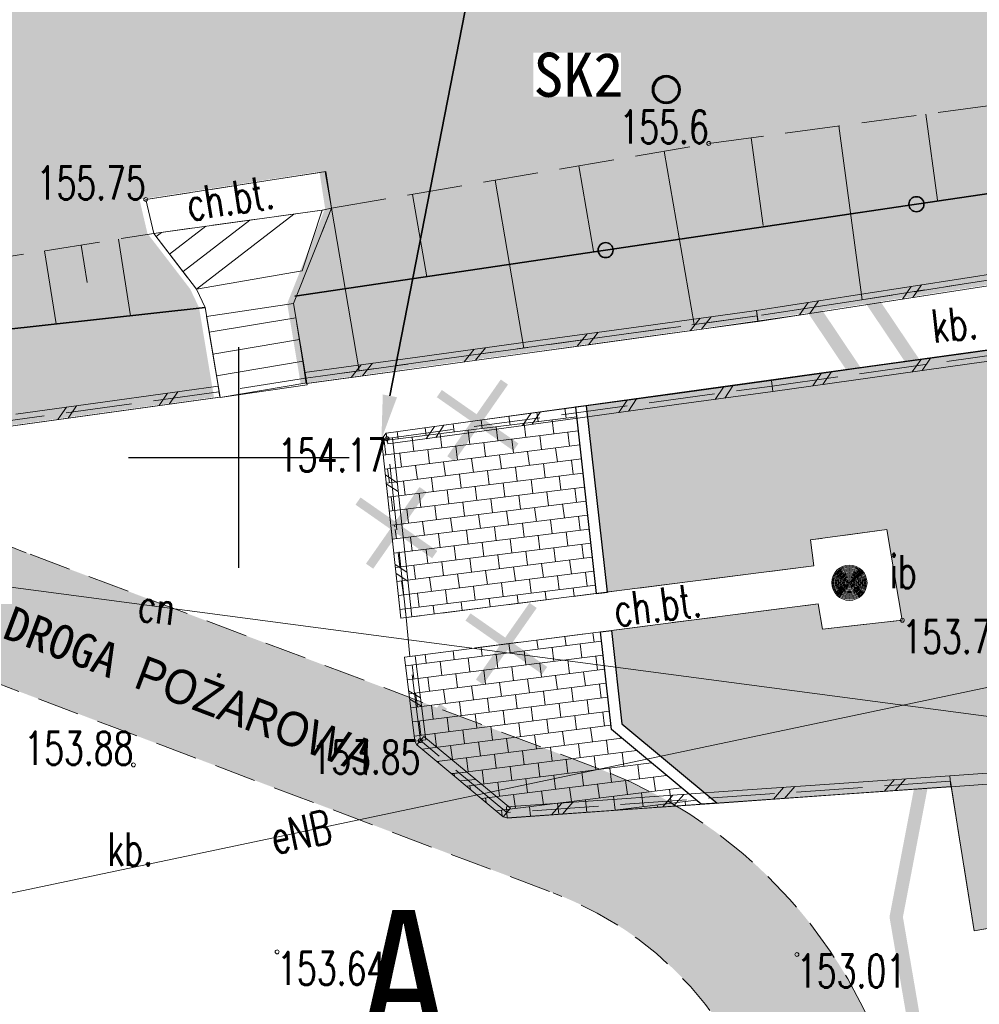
# Model space of a CAD drawing. Header units: feet. Extents: x 7493042 to 7493387, y 5986509 to 5986725.
# Tile 7 of 73: x 7493195 to 7493217, y 5986588 to 5986610. Entities that reach past the tile are written whole.
import ezdxf
from ezdxf import colors
from ezdxf.entities.mleader import LeaderData, LeaderLine
from ezdxf.enums import TextEntityAlignment as Align
from ezdxf.math import Vec2, Vec3

# ---------------------------------------------------------------- set-up
doc = ezdxf.new("R2010")
doc.units = ezdxf.units.FT
doc.header["$MEASUREMENT"] = 0
for name, pattern in [('1', [0]), ('1_1', [0]), ('1_OTKC', [1.5, 1, -0.5]), ('1_OTKS', [0]), ('1_OTKSG', [0]), ('1_OTKU', [2, 1.5, -0.5]), ('1_OTRK', [1.75, 1.25, -0.5]), ('1_OTRKG', [1.75, 1.25, -0.5]), ('3', [1, 0.5, -0.5]), ('3_SUCP', [0]), ('3_SUEP_A', [0]), ('HIDDEN2', [4.7625, 3.175, -1.5875])]:
    doc.linetypes.add(name, pattern=pattern)
doc.layers.get('0').update_dxf_attribs({"color": 250, "linetype": 'CONTINUOUS', "lineweight": 100})
for name, color, linetype, lineweight in [('_k_droga', 3, 'CONTINUOUS', 30), ('_k_kanalizacja', 34, 'CONTINUOUS', 40), ('_k_kreskowanie', 250, 'CONTINUOUS', 5), ('_k_opis', 1, 'CONTINUOUS', 13), ('_k_widok', 7, 'CONTINUOUS', 18), ('_k_wymiar', 7, 'CONTINUOUS', 13), ('_k_zarys', 7, 'HIDDEN2', 20), ('_k_ściany', 7, 'CONTINUOUS', 35), ('IS_sanitarka', 32, '1', 35), ('OTD_E_T_7', 7, 'CONTINUOUS', 0), ('OTD_L_12', 7, 'CONTINUOUS', 18), ('OTD_T_4', 7, 'CONTINUOUS', 18), ('OTK_E_T_1', 7, 'CONTINUOUS', 0), ('OTK_E_T_3', 7, 'CONTINUOUS', 0), ('OTK_L_2', 7, '1_OTKC', 18), ('OTK_L_4', 7, '1_OTKU', 18), ('OTK_L_6', 7, '1_OTKS', 18), ('OTO_L_0', 7, 'CONTINUOUS', 35), ('OTR_L_1', 7, '1_OTRK', 18), ('OTR_T_0', 7, 'CONTINUOUS', 18), ('OTR_T_1', 7, 'CONTINUOUS', 18), ('SIATKA_L_0', 7, '1', 25), ('SUEP_E_T_0', 1, 'CONTINUOUS', 0), ('SUEP_L_0', 1, '3_SUEP_A', 18), ('WODA PROJ.', 150, 'CONTINUOUS', 30)]:
    doc.layers.add(name, color=color, linetype=linetype, lineweight=lineweight)
doc.layers.add('_k_niewidoczna', color=72, linetype='CONTINUOUS', lineweight=9, plot=False)
doc.layers.add('SUCP_E_T_0', color=7, linetype='CONTINUOUS', lineweight=18, true_color=0xd200d2)
doc.layers.add('SUCP_L_0', color=7, linetype='3_SUCP', lineweight=18, true_color=0xd200d2)
doc.styles.add('GENERATED_STYLE_1', font='MS Gothic.ttf')
doc.styles.add('GENERATED_STYLE_2', font='MS Gothic.ttf')
doc.styles.get("Standard").update_dxf_attribs({"font": 'Simplex.SHX', "width": 0.75})

# ---------------------------------------------------------------- blocks, each defined once
blk = doc.blocks.new('2_OTDI')
at = {"linetype": 'Continuous'}
for radius in [0.4, 0.375, 0.35, 0.325, 0.3, 0.275, 0.25, 0.225, 0.2, 0.175, 0.15, 0.125, 0.1, 0.075, 0.05, 0.025, 0.005]:
    blk.add_circle((0, 0), radius, dxfattribs=at)
blk = doc.blocks.new('2_OTRN')
at = {"linetype": 'Continuous'}
blk.add_circle((0, 0), 0.045, dxfattribs=at)
blk = doc.blocks.new('2_OTRS')
at = {"linetype": 'Continuous'}
blk.add_circle((0, 0), 0.045, dxfattribs=at)
blk = doc.blocks.new('pzt_el')
at = {"layer": '_k_widok', "color": 1, "linetype": '3', "ltscale": 2, "const_width": 0.3}
blk.add_lwpolyline([(-5.491, -0.504), (-5.13, -4.985), (-4.332, -26.116), (9.972, -47.4), (16.15, -56.587), (14.192, -66.832), (14.956, -71.301)], dxfattribs=at)
blk = doc.blocks.new('pzt_sanit')
at = {"layer": '_k_kanalizacja', "lineweight": 30, "const_width": 0.3}
for points in [[(3.143, -26.436), (17.303, -47.504)], [(17.637, -48.002), (31.116, -68.1)]]:
    blk.add_lwpolyline(points, dxfattribs=at)
at = {"layer": '_k_kanalizacja', "lineweight": 60}
blk.add_circle((17.47, -47.753), 0.3, dxfattribs=at)
at = {"layer": 'IS_sanitarka', "color": 34, "lineweight": 0, "insert": (14.458, -47.934), "char_height": 1, "width": 1.98222, "attachment_point": 7, "style": 'GENERATED_STYLE_1', "bg_fill": 3, "box_fill_scale": 1, "bg_fill_color": 256, "bg_fill_transparency": 0}
blk.add_mtext('{\\f@MS Gothic|b0|i0|c238|p49;SK2\\P}', dxfattribs=at)
blk = doc.blocks.new('dz_89')
at = {"layer": '_k_droga', "transparency": 33554457}
h = blk.add_hatch(color=1, dxfattribs=at)
h.dxf.hatch_style = 1
edge = h.paths.add_edge_path()
edge.add_line((45.037, -52.748), (39.55, -55.361))
edge.add_line((39.55, -55.361), (40.92, -58.031))
edge.add_line((40.92, -58.031), (46.488, -55.38))
edge.add_arc((40.698, -46.027), 11, 301.7599, 427.211)
edge.add_line((44.959, -35.886), (32.139, -30.503))
edge.add_arc((35.237, -23.127), 8, 223.0905, 247.2214, ccw=False)
edge.add_line((29.395, -28.592), (28.096, -27.204))
edge.add_line((28.096, -27.204), (26.988, -26.019))
edge.add_arc((32.1, -21.237), 7, 199.6794, 223.0905, ccw=False)
edge.add_line((25.508, -23.594), (21.96, -24.016))
edge.add_arc((32.101, -19.755), 11, 202.7918, 223.0905)
edge.add_line((24.068, -27.27), (27.204, -30.642))
edge.add_arc((35.246, -23.114), 11.015, 223.1068, 246.7087)
edge.add_line((30.89, -33.232), (37.387, -35.96))
edge.add_line((37.387, -35.96), (43.795, -38.651))
edge.add_arc((40.698, -46.027), 8, -57.151, 67.2214, ccw=False)
at = {"layer": '_k_kreskowanie', "ltscale": 0.01, "transparency": 33554559}
h = blk.add_hatch(dxfattribs=at)
h.set_pattern_fill('AR-B816', color=256, scale=0.04)
edge = h.paths.add_edge_path()
edge.add_line((25.62, -5.244), (25.634, 5.479))
edge.add_arc((32.884, 5.47), 7.25, 90, 179.926, ccw=False)
edge.add_line((32.884, 12.72), (37.393, 12.72))
edge.add_line((37.393, 12.72), (37.393, 17.22))
edge.add_line((37.393, 17.22), (27.071, 17.22))
edge.add_arc((27.071, 24.47), 7.25, 220.8203, 270, ccw=False)
edge.add_line((21.585, 19.731), (19.582, 22.048))
edge.add_arc((24.501, 26.297), 6.5, 180.0009, 220.8204, ccw=False)
edge.add_line((18.001, 26.297), (18.001, 37.625))
edge.add_line((18.001, 37.625), (13.001, 37.625))
edge.add_line((13.001, 37.625), (13.001, 26.297))
edge.add_arc((24.502, 26.297), 11.5, 180.0006, 220.8202)
edge.add_line((15.799, 18.78), (19.06, 15.005))
edge.add_arc((14.141, 10.756), 6.5, -0.0737, 40.8197, ccw=False)
edge.add_line((20.641, 10.747), (20.601, -19.74))
edge.add_line((20.601, -19.74), (20.44, -24.096))
edge.add_line((20.44, -24.096), (27.266, -23.285))
edge.add_line((27.266, -23.285), (25.6, -21.229))
edge.add_line((25.6, -21.229), (25.62, -5.244))
at = {"layer": '_k_kreskowanie'}
h = blk.add_hatch(dxfattribs=at)
h.set_pattern_fill('AR-B816', color=256, scale=0.04, angle=5)
h.paths.add_polyline_path([(44.715, -27.657), (40.4, -28.092), (40.287, -28.225), (40.424, -30.153), (40.55, -30.248), (40.441, -30.393), (40.576, -32.298), (45.028, -31.903)])
h.paths.add_polyline_path([(45.092, -32.777), (40.624, -33.183), (40.705, -34.1), (44.957, -35.885, -0.044032), (46.667, -36.788), (47.228, -36.769), (45.256, -35.001)])
h.paths.add_polyline_path([(44.957, -35.885), (41.416, -34.398), (40.83, -35.175), (40.834, -35.183), (42.732, -36.884), (42.82, -36.916), (44.069, -36.874), (44.073, -36.869), (44.079, -36.874), (46.667, -36.788, 0.044032)])
h.paths.add_polyline_path([(41.416, -34.398), (40.705, -34.1), (40.793, -35.101), (40.83, -35.175)], flags=17)
at = {"layer": '_k_widok', "true_color": 0x727430, "transparency": 33554483}
h = blk.add_hatch(color=67, dxfattribs=at)
h.dxf.hatch_style = 1
edge = h.paths.add_edge_path()
edge.add_line((12.709, 26.381), (7.709, 26.381))
edge.add_line((7.709, 26.381), (7.709, 37.781))
edge.add_line((7.709, 37.781), (6.37, 37.781))
edge.add_line((6.37, 37.781), (5.616, 14.495))
edge.add_line((5.616, 14.495), (18.804, 14.912))
edge.add_line((18.804, 14.912), (15.543, 18.687))
edge.add_arc((24.359, 26.303), 11.65, 180.0006, 220.8202, ccw=False)
edge.add_line((12.709, 26.303), (12.709, 26.381))
h.paths.add_polyline_path([(40.369, 42.128), (6.46, 40.548), (6.37, 37.781), (20.179, 37.781), (20.179, 39.051), (40.389, 39.051)])
h.paths.add_polyline_path([(40.389, 27.151), (32.289, 27.151), (32.289, 24.751), (31.129, 24.751), (31.129, 22.415), (31.249, 22.415), (31.249, 18.795), (31.129, 18.795), (31.129, 17.375), (37.401, 17.375)], flags=16)
edge = h.paths.add_edge_path()
edge.add_line((28.969, 24.751), (18.202, 24.751))
edge.add_arc((24.359, 26.303), 6.35, 194.1472, 220.8203)
edge.add_line((19.554, 22.152), (19.677, 22.009))
edge.add_line((19.677, 22.009), (22.761, 18.727))
edge.add_arc((26.929, 24.475), 7.1, 234.0549, 270)
edge.add_line((26.929, 17.375), (28.969, 17.375))
edge.add_line((28.969, 17.375), (28.969, 18.795))
edge.add_line((28.969, 18.795), (28.849, 18.795))
edge.add_line((28.849, 18.795), (28.849, 22.415))
edge.add_line((28.849, 22.415), (28.969, 22.415))
edge.add_line((28.969, 22.415), (28.969, 24.751))
edge = h.paths.add_edge_path()
edge.add_arc((13.998, 10.761), 6.35, 359.926, 400.8197)
edge.add_line((18.804, 14.912), (5.61, 14.495))
edge.add_line((5.61, 14.495), (5.006, -5.566))
edge.add_line((5.006, -5.566), (4.942, -30.191))
edge.add_line((4.942, -30.191), (-10.953, -30.011))
edge.add_line((-10.953, -30.011), (-7.98, -62.864))
edge.add_line((-7.98, -62.864), (26.627, -58.205))
edge.add_line((26.627, -58.205), (32.591, -54.964))
edge.add_line((32.591, -54.964), (40.396, -43.595))
edge.add_line((40.396, -43.595), (36.092, -43.967))
edge.add_line((36.092, -43.967), (27.134, -44.825))
edge.add_line((27.134, -44.825), (21.407, -45.456))
edge.add_line((21.407, -45.456), (21.762, -48.257))
edge.add_line((21.762, -48.257), (13.384, -49.23))
edge.add_line((13.384, -49.23), (13.211, -47.695))
edge.add_line((13.211, -47.695), (7.145, -48.465))
edge.add_line((7.145, -48.465), (4.159, -45.613))
edge.add_line((4.159, -45.613), (3.796, -42.437))
edge.add_line((3.796, -42.437), (5.607, -40.023))
edge.add_line((5.607, -40.023), (4.509, -31.21))
edge.add_line((4.509, -31.21), (7.406, -30.84))
edge.add_line((7.406, -30.84), (7.354, -25.591))
edge.add_line((7.354, -25.591), (13.524, -24.896))
edge.add_line((13.524, -24.896), (20.147, -24.109))
edge.add_line((20.147, -24.109), (20.309, -19.732))
edge.add_line((20.309, -19.732), (20.348, 10.753))
edge = h.paths.add_edge_path(flags=16)
edge.add_line((13.019, -13.439), (8.44, -13.339))
edge.add_line((8.44, -13.339), (8.266, -8.384))
edge.add_line((8.266, -8.384), (6.892, -8.398))
edge.add_line((6.892, -8.398), (6.955, 13.775))
edge.add_line((6.955, 13.775), (18.002, 13.775))
edge.add_line((18.002, 13.775), (17.98, -3.657))
edge.add_line((17.98, -3.657), (18.836, -3.658))
edge.add_line((18.836, -3.658), (18.835, -5.039))
edge.add_line((18.835, -5.039), (17.978, -5.038))
edge.add_line((17.978, -5.038), (17.974, -8.28))
edge.add_line((17.974, -8.28), (19.777, -8.507))
edge.add_line((19.777, -8.507), (19.728, -11.447))
edge.add_line((19.728, -11.447), (18.066, -11.465))
edge.add_line((18.066, -11.465), (18.025, -13.375))
edge.add_line((18.025, -13.375), (18.318, -13.481))
edge.add_line((18.318, -13.481), (18.314, -14.581))
edge.add_line((18.314, -14.581), (20.316, -14.583))
edge.add_line((20.316, -14.583), (20.313, -16.583))
edge.add_line((20.313, -16.583), (18.311, -16.581))
edge.add_line((18.311, -16.581), (18.302, -17.48))
edge.add_line((18.302, -17.48), (14.302, -17.464))
edge.add_line((14.302, -17.464), (14.318, -13.464))
edge.add_line((14.318, -13.464), (13.019, -13.439))
edge = h.paths.add_edge_path()
edge.add_line((70.705, -22.957), (71.447, -22.857))
edge.add_line((71.447, -22.857), (69.849, 11.458))
edge.add_line((69.849, 11.458), (26.862, 9.456))
edge.add_arc((32.742, 5.475), 7.1, 145.8996, 179.926)
edge.add_line((25.642, 5.484), (25.628, -5.239))
edge.add_line((25.628, -5.239), (25.607, -21.17))
edge.add_line((25.607, -21.17), (27.3, -23.259))
edge.add_line((27.3, -23.259), (27.123, -23.279))
edge.add_line((27.123, -23.279), (27.717, -26.056))
edge.add_line((27.717, -26.056), (29.537, -27.826))
edge.add_line((29.537, -27.826), (29.603, -27.828))
edge.add_line((29.603, -27.828), (36.526, -27.133))
edge.add_line((36.526, -27.133), (36.263, -25.09))
edge.add_line((36.263, -25.09), (36.078, -24.663))
edge.add_line((36.078, -24.663), (35.156, -23.368))
edge.add_line((35.156, -23.368), (35.004, -22.591))
edge.add_line((35.004, -22.591), (39.106, -22.112))
edge.add_line((39.106, -22.112), (39.204, -22.948))
edge.add_line((39.204, -22.948), (38.265, -25.074))
edge.add_line((38.265, -25.074), (38.502, -26.896))
edge.add_line((38.502, -26.896), (39.514, -26.795))
edge.add_line((39.514, -26.795), (41.058, -26.64))
edge.add_line((41.058, -26.64), (43.632, -26.383))
edge.add_line((43.632, -26.383), (44.919, -26.255))
edge.add_line((44.919, -26.255), (47.492, -25.997))
edge.add_line((47.492, -25.997), (49.958, -25.731))
edge.add_line((49.958, -25.731), (52.312, -25.456))
edge.add_line((52.312, -25.456), (58.197, -24.769))
edge.add_line((58.197, -24.769), (59.374, -24.632))
edge.add_line((59.374, -24.632), (60.551, -24.494))
edge.add_line((60.551, -24.494), (60.21, -21.286))
edge.add_line((60.21, -21.286), (62.11, -21.056))
edge.add_line((62.11, -21.056), (62.426, -24.13))
edge.add_line((62.426, -24.13), (64.212, -25.367))
edge.add_line((64.212, -25.367), (70.909, -24.475))
edge.add_line((70.909, -24.475), (70.705, -22.957))
h.paths.add_polyline_path([(43.909, 33.171), (43.409, 33.171)], flags=17)
h.paths.add_polyline_path([(51.809, 33.171), (52.309, 33.171), (52.258, 33.171)], flags=17)
h.paths.add_polyline_path([(51.609, 31.971), (51.109, 31.971)], flags=17)
h.paths.add_polyline_path([(50.409, 31.971), (50.909, 31.971)], flags=17)
h.paths.add_polyline_path([(49.709, 31.971), (50.209, 31.971)], flags=17)
h.paths.add_polyline_path([(49.509, 33.171), (49.009, 34.888)], flags=17)
h.paths.add_polyline_path([(48.309, 31.971), (48.809, 31.971)], flags=17)
h.paths.add_polyline_path([(48.109, 31.971), (47.609, 31.971)], flags=17)
h.paths.add_polyline_path([(47.409, 31.971), (46.909, 31.971)], flags=17)
h.paths.add_polyline_path([(46.209, 33.171), (46.709, 33.171)], flags=17)
h.paths.add_polyline_path([(46.009, 31.971), (45.509, 31.971)], flags=17)
h.paths.add_polyline_path([(45.309, 31.971), (44.809, 31.971)], flags=17)
h.paths.add_polyline_path([(44.609, 31.971), (44.109, 31.971)], flags=17)
h.paths.add_polyline_path([(53.102, 26.899), (52.684, 34.888), (62.67, 35.411), (63.088, 27.421)], flags=16)
edge = h.paths.add_edge_path()
edge.add_line((42.969, 26.899), (42.969, 27.831))
edge.add_line((42.969, 27.831), (40.389, 27.831))
edge.add_line((40.389, 27.831), (40.389, 27.171))
edge.add_line((40.389, 27.171), (37.401, 17.375))
edge.add_line((37.401, 17.375), (37.401, 12.575))
edge.add_line((37.401, 12.575), (32.742, 12.575))
edge.add_arc((32.742, 5.475), 7.1, 90, 145.8996)
edge.add_line((26.862, 9.456), (69.849, 11.458))
edge.add_line((69.849, 11.458), (68.36, 43.432))
edge.add_line((68.36, 43.432), (40.369, 42.128))
edge.add_line((40.369, 42.128), (40.389, 39.051))
edge.add_line((40.389, 39.051), (40.389, 36.791))
edge.add_line((40.389, 36.791), (42.989, 36.791))
edge.add_line((42.989, 36.791), (42.989, 34.888))
edge.add_line((42.989, 34.888), (52.684, 34.888))
edge.add_line((52.684, 34.888), (53.102, 26.899))
edge.add_line((53.102, 26.899), (42.969, 26.899))
h = blk.add_hatch(color=67, dxfattribs=at)
h.dxf.hatch_style = 1
h.paths.add_polyline_path([(72.464, -41.627), (72.362, -39.443), (53.603, -41.895), (53.84, -44.089)])
h.paths.add_polyline_path([(60.646, -26.181), (60.508, -26.067), (44.964, -27.632), (45.279, -31.881), (49.983, -31.463), (49.93, -30.871), (51.668, -30.695), (51.941, -32.767), (50.125, -32.9), (50.046, -32.326), (45.341, -32.754), (45.498, -34.882), (47.589, -36.757), (52.91, -36.58), (53.309, -39.863), (61.837, -38.718), (61.204, -34.486), (61.275, -34.401), (61.304, -34.311)])
at = {"layer": '_k_niewidoczna'}
blk.add_lwpolyline([(58.339, -24.775), (52.455, -25.462), (50.101, -25.736), (47.635, -26.003), (45.061, -26.26), (43.774, -26.388), (41.2, -26.646), (39.656, -26.8), (38.645, -26.901), (38.648, -26.93), (38.407, -25.079), (39.347, -22.953), (39.249, -22.117), (35.147, -22.597), (35.298, -23.373), (36.221, -24.668), (36.405, -25.095), (36.668, -27.139), (29.746, -27.834), (29.679, -27.831), (27.859, -26.062), (27.266, -23.285), (13.667, -24.901)], dxfattribs=at)
blk.add_lwpolyline([(60.646, -26.181), (61.304, -34.311), (61.275, -34.401), (61.204, -34.486), (61.837, -38.718), (53.309, -39.863), (52.91, -36.58), (42.82, -36.916), (42.732, -36.884), (40.834, -35.183), (40.793, -35.101), (40.624, -33.183), (50.046, -32.326), (50.125, -32.9), (51.941, -32.767), (51.668, -30.695), (49.93, -30.871), (49.983, -31.463), (40.576, -32.298), (40.287, -28.225), (40.4, -28.092), (60.508, -26.067)], close=True, dxfattribs=at)
at = {"layer": '_k_widok', "lineweight": 30}
blk.add_lwpolyline([(44.965, -27.642), (44.716, -27.666), (45.028, -31.903), (45.279, -31.881)], close=True, dxfattribs=at)
blk.add_lwpolyline([(45.092, -32.777), (45.341, -32.754), (45.498, -34.882), (47.589, -36.757), (47.228, -36.769), (45.256, -35.001), (45.092, -32.777)], dxfattribs=at)
at = {"layer": '_k_wymiar', "linetype": 'Continuous', "const_width": 0.2}
for points in [[(43.329, -28.52), (41.637, -27.242), (42.483, -27.881), (43.122, -27.035), (41.844, -28.728)], [(41.397, -30.887), (39.704, -29.609), (40.55, -30.248), (41.19, -29.402), (39.911, -31.095)], [(43.792, -33.606), (42.099, -32.328), (42.945, -32.967), (43.585, -32.121), (42.306, -33.813)], [(41.674, -35.817), (39.981, -34.539), (40.828, -35.178), (41.467, -34.332), (40.188, -36.024)], [(44.92, -37.509), (43.227, -36.23), (44.073, -36.869), (44.713, -36.023), (43.434, -37.716)]]:
    blk.add_lwpolyline(points, dxfattribs=at)
at = {"layer": '_k_zarys', "color": 1, "ltscale": 0.3}
for points in [[(40.92, -58.031), (46.488, -55.38, 0.609512), (44.959, -35.886), (32.139, -30.503, -0.105682), (29.395, -28.592), (28.096, -27.204), (26.988, -26.019, -0.102507), (25.508, -23.594)], [(21.96, -24.016, 0.088802), (24.068, -27.27), (25.905, -29.253), (27.204, -30.642, 0.105682), (30.978, -33.269), (43.797, -38.652, -0.603013), (45.037, -52.748), (39.55, -55.361)]]:
    blk.add_lwpolyline(points, format="xyb", dxfattribs=at)
at = {"layer": '_k_opis', "color": 1, "linetype": 'Continuous', "style": 'GENERATED_STYLE_2'}
blk.add_text('DROGA POŻAROWA', height=0.78, rotation=337.2214, dxfattribs=at).set_placement((31.494, -32.397))
at = {"layer": '_k_opis', "color": 1, "insert": (39.373, -38.874), "char_height": 3, "attachment_point": 1, "rotation": 357.8731, "style": 'GENERATED_STYLE_1'}
blk.add_mtext_dynamic_manual_height_columns('{\\fMS Gothic|b1|i0|c238|p49;A}', width=3.91767, gutter_width=12.5, heights=[0], dxfattribs=at)
at = {"layer": '_k_widok', "rotation": 357.8731450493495}
blk.add_blockref('pzt_el', (39.851, 27.825), dxfattribs=at)
at = {"layer": 'WODA PROJ.', "color": 190, "lineweight": 100, "rotation": 357.8731450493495}
blk.add_blockref('pzt_sanit', (31.351, 27.825), dxfattribs=at)
at = {"layer": '_k_widok'}
ml = blk.add_multileader_mtext('Standard', dxfattribs=at)
ml.set_content('{\\fMS Gothic|b0|i0|c128|p49;SKWER Z MASZTEM DO PRZEBUDOWY - ZMNIEJSZENIE TERENU ZIELONEGO, }NALEŻY {\\fMS Gothic|b0|i0|c128|p49;WYKORZYSTA}Ć {\\fMS Gothic|b0|i0|c128|p49;MATERIA}Ł{\\fMS Gothic|b0|i0|c128|p49;Y Z ROZBIÓRKI, POZOSTA}ŁĄ {\\fMS Gothic|b0|i0|c128|p49;CZ}ĘŚĆ{\\fMS Gothic|b0|i0|c128|p49; UZUPE}Ł{\\fMS Gothic|b0|i0|c128|p49;NI}Ć {\\fMS Gothic|b0|i0|c128|p49;KOSTK}Ą {\\fMS Gothic|b0|i0|c128|p49;BETONOW}Ą', color=256, style='GENERATED_STYLE_1')
ml.set_leader_properties()
ml.build(insert=Vec2(0, 0))
ml.multileader.update_dxf_attribs({"text_right_attachment_type": 6, "dogleg_length": 0.36, "arrow_head_size": 1})
ctx = ml.context
ctx.base_point, ctx.char_height, ctx.arrow_head_size, ctx.landing_gap_size, ctx.plane_origin, ctx.plane_x_axis, ctx.plane_y_axis = Vec3(45.379, -8.045), 0.9, 1, 0.09, Vec3(28.363, -23.093), Vec3(0.999311, -0.037112), Vec3(0.037112, 0.999311)
ctx.right_attachment = 6
notes = []
notes.append((ctx, [(1, (1, 1, 0), (45.02, -8.031), (0.999311, -0.037112), 0.36, [(0, [(40.287, -28.225)], 0, [])])]))
ctx.mtext.insert, ctx.mtext.text_direction, ctx.mtext.rotation, ctx.mtext.width, ctx.mtext.defined_height, ctx.mtext.flow_direction = Vec3(45.489, -7.528), Vec3(0.999311, -0.037112), 6.246065, 24.53699, 7.418, 5
ctx.mtext.has_bg_fill, ctx.mtext.bg_color, ctx.mtext.bg_scale_factor, ctx.mtext.bg_transparency, ctx.mtext.use_window_bg_color = 1, -1073741824, 1.5, 0, 1
for ctx, leaders in notes:
    for number, flags, end, landing, length, lines in leaders:
        leader = LeaderData()
        leader.index, (leader.has_last_leader_line, leader.has_dogleg_vector, leader.attachment_direction) = number, flags
        leader.last_leader_point, leader.dogleg_vector, leader.dogleg_length = Vec3(end), Vec3(landing), length
        for number, points, colour, breaks in lines:
            line = LeaderLine()
            line.index, line.vertices, line.color, line.breaks = number, Vec3.list(points), colors.encode_raw_color(colour), breaks
            leader.lines.append(line)
        ctx.leaders.append(leader)

msp = doc.modelspace()

# ---------------------------------------------------------------- linework, layer by layer
at = {"layer": 'OTD_L_12'}
for p, q in [((7493218.767, 5986604.42), (7493216.425, 5986604.058)), ((7493218.805, 5986604.172), (7493216.463, 5986603.81)), ((7493216.425, 5986604.058), (7493214.083, 5986603.696)), ((7493216.463, 5986603.81), (7493214.121, 5986603.448)), ((7493215.254, 5986603.877), (7493215.058, 5986603.593)), ((7493215.488, 5986603.913), (7493215.292, 5986603.629)), ((7493214.083, 5986603.696), (7493211.741, 5986603.334)), ((7493212.912, 5986603.515), (7493212.716, 5986603.231)), ((7493213.146, 5986603.551), (7493212.95, 5986603.267)), ((7493211.743, 5986603.334), (7493209.18, 5986602.981)), ((7493211.779, 5986603.086), (7493211.741, 5986603.334)), ((7493211.777, 5986603.086), (7493211.743, 5986603.334)), ((7493214.121, 5986603.448), (7493211.779, 5986603.086)), ((7493211.777, 5986603.086), (7493209.215, 5986602.734)), ((7493210.462, 5986603.158), (7493210.24, 5986602.875)), ((7493210.718, 5986603.193), (7493210.496, 5986602.91)), ((7493209.18, 5986602.981), (7493206.618, 5986602.629)), ((7493208.155, 5986602.84), (7493207.933, 5986602.557)), ((7493206.618, 5986602.629), (7493204.055, 5986602.276)), ((7493209.215, 5986602.734), (7493206.652, 5986602.381)), ((7493207.899, 5986602.805), (7493207.677, 5986602.522)), ((7493218.851, 5986602.692), (7493216.595, 5986602.376)), ((7493205.337, 5986602.453), (7493205.115, 5986602.17)), ((7493205.593, 5986602.488), (7493205.371, 5986602.205)), ((7493218.885, 5986602.444), (7493216.629, 5986602.128)), ((7493204.055, 5986602.276), (7493201.493, 5986601.924)), ((7493206.652, 5986602.381), (7493204.09, 5986602.029)), ((7493216.595, 5986602.376), (7493214.339, 5986602.06)), ((7493215.467, 5986602.218), (7493215.276, 5986601.939)), ((7493215.692, 5986602.249), (7493215.501, 5986601.97)), ((7493204.09, 5986602.029), (7493201.527, 5986601.676)), ((7493202.774, 5986602.1), (7493202.552, 5986601.817)), ((7493203.03, 5986602.135), (7493202.808, 5986601.852)), ((7493214.339, 5986602.06), (7493212.083, 5986601.744)), ((7493216.629, 5986602.128), (7493214.373, 5986601.812)), ((7493201.527, 5986601.676), (7493201.493, 5986601.924)), ((7493212.083, 5986601.744), (7493209.898, 5986601.446)), ((7493212.117, 5986601.496), (7493212.083, 5986601.744)), ((7493212.117, 5986601.496), (7493212.083, 5986601.744)), ((7493214.373, 5986601.812), (7493212.117, 5986601.496)), ((7493213.211, 5986601.902), (7493213.02, 5986601.623)), ((7493213.436, 5986601.933), (7493213.245, 5986601.654)), ((7493199.533, 5986601.614), (7493197.24, 5986601.297)), ((7493199.567, 5986601.366), (7493199.533, 5986601.614)), ((7493212.117, 5986601.496), (7493209.932, 5986601.199)), ((7493210.991, 5986601.595), (7493210.806, 5986601.318)), ((7493211.209, 5986601.625), (7493211.024, 5986601.347)), ((7493197.24, 5986601.297), (7493194.946, 5986600.98)), ((7493199.567, 5986601.366), (7493197.274, 5986601.05)), ((7493198.386, 5986601.455), (7493198.191, 5986601.176)), ((7493198.616, 5986601.487), (7493198.42, 5986601.208)), ((7493209.898, 5986601.446), (7493207.713, 5986601.149)), ((7493208.806, 5986601.298), (7493208.621, 5986601.02)), ((7493209.024, 5986601.327), (7493208.839, 5986601.05)), ((7493197.274, 5986601.05), (7493194.98, 5986600.733)), ((7493196.093, 5986601.139), (7493195.898, 5986600.86)), ((7493196.322, 5986601.17), (7493196.127, 5986600.891)), ((7493207.713, 5986601.149), (7493205.528, 5986600.851)), ((7493209.932, 5986601.199), (7493207.747, 5986600.901)), ((7493205.528, 5986600.851), (7493203.343, 5986600.554)), ((7493207.747, 5986600.901), (7493205.562, 5986600.604)), ((7493206.621, 5986601), (7493206.436, 5986600.723)), ((7493206.839, 5986601.03), (7493206.654, 5986600.752)), ((7493205.562, 5986600.604), (7493203.377, 5986600.306)), ((7493204.436, 5986600.703), (7493204.251, 5986600.425)), ((7493204.654, 5986600.732), (7493204.469, 5986600.455)), ((7493203.484, 5986600.443), (7493203.236, 5986600.417)), ((7493203.236, 5986600.417), (7493203.456, 5986598.387)), ((7493203.377, 5986600.306), (7493203.343, 5986600.554)), ((7493203.484, 5986600.443), (7493203.704, 5986598.413)), ((7493203.324, 5986599.605), (7493203.594, 5986599.428)), ((7493203.346, 5986599.402), (7493203.616, 5986599.225)), ((7493203.456, 5986598.387), (7493203.676, 5986596.357)), ((7493203.704, 5986598.413), (7493203.924, 5986596.383)), ((7493203.544, 5986597.575), (7493203.814, 5986597.398)), ((7493203.566, 5986597.372), (7493203.836, 5986597.195)), ((7493203.924, 5986596.383), (7493203.676, 5986596.357)), ((7493203.756, 5986595.474), (7493204.004, 5986595.506)), ((7493203.996, 5986593.564), (7493203.756, 5986595.474)), ((7493204.244, 5986593.596), (7493204.004, 5986595.506)), ((7493204.124, 5986594.551), (7493203.852, 5986594.71)), ((7493204.148, 5986594.36), (7493203.876, 5986594.519)), ((7493203.996, 5986593.564), (7493204.244, 5986593.596)), ((7493204.04, 5986593.484), (7493204.2, 5986593.676)), ((7493206, 5986591.854), (7493204.04, 5986593.484)), ((7493206.16, 5986592.046), (7493204.2, 5986593.676)), ((7493205.18, 5986592.861), (7493204.824, 5986592.832)), ((7493216.131, 5986592.785), (7493213.616, 5986592.607)), ((7493218.351, 5986592.938), (7493216.131, 5986592.785)), ((7493216.149, 5986592.535), (7493216.131, 5986592.785)), ((7493216.149, 5986592.535), (7493216.131, 5986592.785)), ((7493205.376, 5986592.698), (7493205.02, 5986592.669)), ((7493213.616, 5986592.607), (7493211.101, 5986592.43)), ((7493214.874, 5986592.696), (7493214.64, 5986592.429)), ((7493215.125, 5986592.714), (7493214.891, 5986592.447)), ((7493218.369, 5986592.689), (7493216.149, 5986592.535)), ((7493211.101, 5986592.43), (7493208.586, 5986592.252)), ((7493209.844, 5986592.341), (7493209.61, 5986592.074)), ((7493210.095, 5986592.359), (7493209.861, 5986592.092)), ((7493213.634, 5986592.358), (7493211.119, 5986592.18)), ((7493212.359, 5986592.518), (7493212.125, 5986592.251)), ((7493212.61, 5986592.536), (7493212.376, 5986592.269)), ((7493216.149, 5986592.535), (7493213.634, 5986592.358)), ((7493208.586, 5986592.252), (7493206.071, 5986592.075)), ((7493207.329, 5986592.163), (7493207.095, 5986591.896)), ((7493207.58, 5986592.181), (7493207.346, 5986591.914)), ((7493211.119, 5986592.18), (7493208.604, 5986592.003)), ((7493206, 5986591.854), (7493206.16, 5986592.046)), ((7493206.089, 5986591.825), (7493206.071, 5986592.075)), ((7493208.604, 5986592.003), (7493206.089, 5986591.825))]:
    msp.add_line(p, q, dxfattribs=at)
at = {"layer": 'OTK_L_2', "linetype": '1_OTKC'}
for p, q in [((7493197.89, 5986605.85), (7493201.96, 5986606.48)), ((7493201.96, 5986606.48), (7493202.1, 5986605.65)), ((7493198.07, 5986605.08), (7493197.89, 5986605.85)), ((7493201.89, 5986605.61), (7493198.07, 5986605.08)), ((7493202.1, 5986605.65), (7493201.89, 5986605.61)), ((7493214.7, 5986598.37), (7493212.97, 5986598.13)), ((7493215.05, 5986596.31), (7493214.7, 5986598.37)), ((7493212.97, 5986598.13), (7493213.04, 5986597.54)), ((7493213.04, 5986597.54), (7493203.8, 5986596.37)), ((7493203.88, 5986595.49), (7493213.14, 5986596.68)), ((7493213.14, 5986596.68), (7493213.24, 5986596.11)), ((7493203.8, 5986596.37), (7493203.88, 5986595.49)), ((7493213.24, 5986596.11), (7493215.05, 5986596.31))]:
    msp.add_line(p, q, dxfattribs=at)
at = {"layer": 'OTK_L_4', "linetype": '1_OTKU'}
for p, q in [((7493223.47, 5986605.02), (7493211.76, 5986603.21)), ((7493211.76, 5986603.21), (7493201.51, 5986601.8)), ((7493212.1, 5986601.62), (7493223.38, 5986603.2)), ((7493201.51, 5986601.8), (7493199.55, 5986601.49)), ((7493203.36, 5986600.43), (7493212.1, 5986601.62)), ((7493199.55, 5986601.49), (7493192.67, 5986600.54)), ((7493203.8, 5986596.37), (7493203.36, 5986600.43)), ((7493203.88, 5986595.49), (7493203.8, 5986596.37)), ((7493204.12, 5986593.58), (7493203.88, 5986595.49)), ((7493206.08, 5986591.95), (7493204.12, 5986593.58)), ((7493216.14, 5986592.66), (7493206.08, 5986591.95)), ((7493216.68, 5986589.27), (7493216.14, 5986592.66)), ((7493225.16, 5986590.73), (7493216.68, 5986589.27))]:
    msp.add_line(p, q, dxfattribs=at)
at = {"layer": 'OTK_L_6', "linetype": '1_OTKS'}
for p, q in [((7493201.89, 5986605.61), (7493198.07, 5986605.08)), ((7493201.44, 5986604.23), (7493201.89, 5986605.61)), ((7493199.04, 5986603.82), (7493201.44, 5986604.23)), ((7493199.27, 5986603.2), (7493201.24, 5986603.49)), ((7493201.24, 5986603.49), (7493201.55, 5986601.65)), ((7493201.55, 5986601.65), (7493199.58, 5986601.36))]:
    msp.add_line(p, q, dxfattribs=at)
at = {"layer": 'OTK_L_6', "linetype": '1_1'}
for p, q in [((7493199.04, 5986603.82), (7493201.25, 5986605.521)), ((7493198.735, 5986604.216), (7493200.25, 5986605.382)), ((7493198.125, 5986605.009), (7493198.25, 5986605.105)), ((7493198.43, 5986604.612), (7493199.25, 5986605.244)), ((7493199.331, 5986602.839), (7493201.294, 5986603.17)), ((7493199.414, 5986602.346), (7493201.377, 5986602.677)), ((7493199.497, 5986601.853), (7493201.46, 5986602.184)), ((7493199.58, 5986601.36), (7493201.543, 5986601.691))]:
    msp.add_line(p, q, dxfattribs=at)
at = {"layer": 'OTK_L_6', "linetype": '1_OTKSG'}
for p, q in [((7493198.07, 5986605.08), (7493199.04, 5986603.82)), ((7493199.58, 5986601.36), (7493199.27, 5986603.2))]:
    msp.add_line(p, q, dxfattribs=at)
at = {"layer": 'OTO_L_0'}
for p, q in [((7493222.79, 5986606.84), (7493215.371, 5986605.744)), ((7493215.371, 5986605.744), (7493208.32, 5986604.702)), ((7493208.32, 5986604.702), (7493201.27, 5986603.66)), ((7493199.24, 5986603.4), (7493191.92, 5986602.6))]:
    msp.add_line(p, q, dxfattribs=at)
for centre in [(7493215.371, 5986605.744), (7493208.32, 5986604.702)]:
    msp.add_circle(centre, 0.17, dxfattribs=at)
at = {"layer": 'OTR_L_1', "linetype": '1_OTRKG'}
for p, q in [((7493210.66, 5986607.12), (7493221.26, 5986608.55)), ((7493202.1, 5986605.65), (7493210.66, 5986607.12)), ((7493192.15, 5986604.14), (7493198.07, 5986605.08))]:
    msp.add_line(p, q, dxfattribs=at)
at = {"layer": 'OTR_L_1', "linetype": '1_1'}
for p, q in [((7493215.581, 5986607.784), (7493215.845, 5986605.833)), ((7493213.611, 5986607.518), (7493214.143, 5986603.578)), ((7493211.622, 5986607.25), (7493211.891, 5986605.261)), ((7493209.65, 5986606.947), (7493210.326, 5986603.013)), ((7493207.715, 5986606.614), (7493208.048, 5986604.68)), ((7493205.813, 5986606.288), (7493206.466, 5986602.482)), ((7493203.941, 5986605.966), (7493204.262, 5986604.094)), ((7493202.1, 5986605.65), (7493202.732, 5986601.968)), ((7493197.271, 5986604.953), (7493197.547, 5986603.215)), ((7493195.595, 5986604.687), (7493195.858, 5986603.03)), ((7493196.423, 5986604.818), (7493196.558, 5986603.97))]:
    msp.add_line(p, q, dxfattribs=at)
at = {"layer": 'OTR_L_1', "linetype": '1_OTRK'}
for p, q in [((7493201.24, 5986603.49), (7493202.1, 5986605.65)), ((7493198.07, 5986605.08), (7493199.04, 5986603.82)), ((7493223.47, 5986605.02), (7493211.76, 5986603.21)), ((7493199.04, 5986603.82), (7493199.24, 5986603.4)), ((7493199.24, 5986603.4), (7493191.92, 5986602.6)), ((7493201.51, 5986601.8), (7493201.24, 5986603.49)), ((7493211.76, 5986603.21), (7493201.51, 5986601.8))]:
    msp.add_line(p, q, dxfattribs=at)
at = {"layer": 'SIATKA_L_0', "linetype": '1'}
for p, q in [((7493200, 5986597.5), (7493200, 5986602.5)), ((7493197.5, 5986600), (7493202.5, 5986600))]:
    msp.add_line(p, q, dxfattribs=at)
at = {"layer": 'SUCP_L_0', "linetype": '3_SUCP'}
msp.add_line((7493188.543, 5986597.887), (7493229.217, 5986592.51), dxfattribs=at)
at = {"layer": 'SUEP_L_0', "linetype": '3_SUEP_A'}
msp.add_line((7493228.399, 5986597.19), (7493189.938, 5986589.091), dxfattribs=at)

# ---------------------------------------------------------------- block references
at = {"layer": 'OTD_T_4'}
msp.add_blockref('2_OTDI', (7493213.85, 5986597.16), dxfattribs=at)
at = {"layer": 'OTR_T_0'}
for p in [(7493197.89, 5986605.85), (7493203.36, 5986600.43), (7493215.05, 5986596.31), (7493204.12, 5986593.58), (7493197.61, 5986593.03), (7493200.87, 5986588.79), (7493212.66, 5986588.73)]:
    msp.add_blockref('2_OTRS', p, dxfattribs=at)
at = {"layer": 'OTR_T_1'}
msp.add_blockref('2_OTRN', (7493210.66, 5986607.12), dxfattribs=at)

# ---------------------------------------------------------------- texts
at = {"layer": 'OTD_E_T_7', "lineweight": 9, "width": 0.7}
msp.add_text('ib', height=0.75, dxfattribs=at).set_placement((7493215.072, 5986597.426), align=Align.MIDDLE)
at = {"layer": 'OTK_E_T_1', "lineweight": 9, "width": 0.7}
for rotation, p in [(8.8807, (7493199.802, 5986605.881)), (7.125, (7493209.496, 5986596.657))]:
    msp.add_text('ch.bt.', height=0.75, rotation=rotation, dxfattribs=at).set_placement(p, align=Align.MIDDLE)
at = {"layer": 'OTK_E_T_3', "lineweight": 9, "width": 0.7}
msp.add_text('kb.', height=0.75, rotation=5.94, dxfattribs=at).set_placement((7493216.233, 5986603.028), align=Align.MIDDLE)
msp.add_text('kb.', height=0.75, dxfattribs=at).set_placement((7493197.539, 5986591.119), align=Align.MIDDLE)
at = {"layer": 'OTR_T_0', "lineweight": 9, "width": 0.7}
for s, p in [('155.75', (7493197.89, 5986605.85)), ('153.88', (7493197.61, 5986593.03))]:
    msp.add_text(s, height=0.75, dxfattribs=at).set_placement(p, align=Align.RIGHT)
for s, p in [('154.17', (7493203.36, 5986600.43)), ('153.85', (7493204.12, 5986593.58))]:
    msp.add_text(s, height=0.75, dxfattribs=at).set_placement(p, align=Align.TOP_RIGHT)
for s, p in [('153.75', (7493215.05, 5986596.31)), ('153.64', (7493200.87, 5986588.79)), ('153.01', (7493212.66, 5986588.73))]:
    msp.add_text(s, height=0.75, dxfattribs=at).set_placement(p, align=Align.TOP_LEFT)
at = {"layer": 'OTR_T_1', "lineweight": 9, "width": 0.7}
msp.add_text('155.6', height=0.75, dxfattribs=at).set_placement((7493210.66, 5986607.12), align=Align.RIGHT)
at = {"layer": 'SUCP_E_T_0', "lineweight": 9, "width": 0.7}
msp.add_text('cn', height=0.75, rotation=352.4698, dxfattribs=at).set_placement((7493198.144, 5986596.618), align=Align.MIDDLE)
at = {"layer": 'SUEP_E_T_0', "lineweight": 9, "width": 0.7}
msp.add_text('eNB', height=0.75, rotation=11.891, dxfattribs=at).set_placement((7493201.413, 5986591.507), align=Align.MIDDLE)

# ---------------------------------------------------------------- next in the draw order: block references
at = {"layer": '_k_ściany', "rotation": 2.126854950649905}
msp.add_blockref('dz_89', (7493161.929, 5986627.127), dxfattribs=at)

doc.saveas('drawing.dxf')
